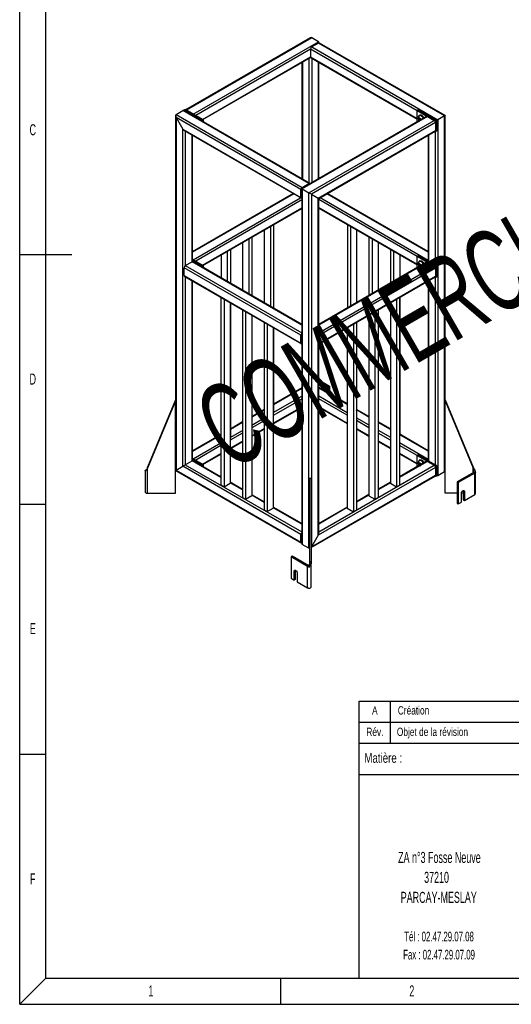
# Model space of a CAD drawing. Header units: millimetres. Extents: x 60 to 2460, y 60 to 3504.
# Tile 1 of 3: x 60 to 1190, y 60 to 2321. Entities that reach past the tile are written whole.
import ezdxf

# ---------------------------------------------------------------- set-up
doc = ezdxf.new("R2010")
doc.units = ezdxf.units.MM
doc.header["$LTSCALE"] = 12
doc.layers.add('FORMAT', color=7, linetype='Continuous')
doc.styles.add('SLDTEXTSTYLE0', font='TXT', dxfattribs={"width": 0.605})
doc.styles.add('SLDTEXTSTYLE1', font='TXT', dxfattribs={"width": 0.75})

# ---------------------------------------------------------------- blocks, each defined once
blk = doc.blocks.new('SW_NOTE_0_3')
at = {"layer": 'FORMAT', "color": 0, "insert": (9.5, 32.7), "char_height": 25.4, "attachment_point": 2, "style": 'SLDTEXTSTYLE0'}
blk.add_mtext('2', dxfattribs=at)
blk = doc.blocks.new('SW_NOTE_0_4')
at = {"layer": 'FORMAT', "color": 0, "insert": (10.3, 32.7), "char_height": 25.4, "attachment_point": 2, "style": 'SLDTEXTSTYLE0'}
blk.add_mtext('F', dxfattribs=at)
blk = doc.blocks.new('SW_NOTE_0_5')
at = {"layer": 'FORMAT', "color": 0, "insert": (9.5, 32.7), "char_height": 25.4, "attachment_point": 2, "style": 'SLDTEXTSTYLE0'}
blk.add_mtext('1', dxfattribs=at)
blk = doc.blocks.new('SW_NOTE_0_12')
at = {"layer": 'FORMAT', "color": 0, "insert": (12.3, 32.7), "char_height": 25.4, "attachment_point": 2, "style": 'SLDTEXTSTYLE0'}
blk.add_mtext('C', dxfattribs=at)
blk = doc.blocks.new('SW_NOTE_0_13')
at = {"layer": 'FORMAT', "color": 0, "insert": (12.3, 32.7), "char_height": 25.4, "attachment_point": 2, "style": 'SLDTEXTSTYLE0'}
blk.add_mtext('D', dxfattribs=at)
blk = doc.blocks.new('SW_NOTE_0_19')
at = {"layer": 'FORMAT', "color": 0, "insert": (11.5, 32.7), "char_height": 25.4, "attachment_point": 2, "style": 'SLDTEXTSTYLE0'}
blk.add_mtext('E', dxfattribs=at)
blk = doc.blocks.new('Bloc8_2_1')
at = {"layer": 'FORMAT'}
for p, q in [((0, 0), (0, 3444)), ((0, 1722), (60, 1722)), ((60, 1722), (120, 1722)), ((0, 1148.4), (60, 1148.4)), ((0, 574.8), (60, 574.8)), ((60, 60), (0, 0)), ((600, 0), (600, 60)), ((0, 0), (2400, 0))]:
    blk.add_line(p, q, dxfattribs=at)
at = {"layer": 'FORMAT', "color": 7}
for q in [(60, 3384), (2340, 60)]:
    blk.add_line((60, 60), q, dxfattribs=at)
for name, p in [('SW_NOTE_0_12', (17.8, 1988.6)), ('SW_NOTE_0_13', (17.8, 1416)), ('SW_NOTE_0_19', (18.7, 842.9)), ('SW_NOTE_0_4', (19.7, 268.1)), ('SW_NOTE_0_5', (292, 10.7)), ('SW_NOTE_0_3', (891.5, 10.7))]:
    blk.add_blockref(name, p, dxfattribs=at)
blk = doc.blocks.new('SW_NOTE_0_42')
at = {"layer": 'FORMAT', "color": 0, "attachment_point": 2, "style": 'SLDTEXTSTYLE0'}
for s, insert, char_height in [('ZA n°3 Fosse Neuve', (158.8, 32.7), 25.4), ('37210', (152.2, -13.1), 25.4), ('PARCAY-MESLAY', (157.3, -59), 25.4), ('Tél : 02.47.29.07.08', (158, -150.6), 22.225), ('Fax : 02.47.29.07.09', (158, -192.2), 22.225)]:
    blk.add_mtext(s, dxfattribs=dict(at, insert=insert, char_height=char_height))
blk = doc.blocks.new('SW_NOTE_0_44')
at = {"layer": 'FORMAT', "color": 0, "attachment_point": 2, "style": 'SLDTEXTSTYLE0'}
for s, insert, char_height in [('ZA n°3 Fosse Neuve', (158.8, 32.7), 25.4), ('37210', (152.2, -13.1), 25.4), ('PARCAY-MESLAY', (157.3, -59), 25.4), ('Tél : 02.47.29.07.08', (158, -150.6), 22.225), ('Fax : 02.47.29.07.09', (158, -192.2), 22.225)]:
    blk.add_mtext(s, dxfattribs=dict(at, insert=insert, char_height=char_height))

msp = doc.modelspace()

# ---------------------------------------------------------------- linework, layer by layer
at = {"color": 7, "linetype": 'Continuous', "lineweight": 25}
for p, q in [((728.155, 2279.678), (442.019, 2114.495)), ((730.983, 2279.958), (443.191, 2113.819)), ((458.747, 2104.838), (746.539, 2270.977)), ((746.539, 2270.977), (730.983, 2279.958)), ((746.539, 2267.712), (730.983, 2258.731)), ((1036.453, 2100.348), (746.539, 2267.712)), ((747.711, 2268.094), (747.711, 2268.388)), ((1037.625, 2101.024), (748.539, 2267.91)), ((728.155, 2253.832), (728.155, 2235.868)), ((730.983, 2258.731), (1020.897, 2091.367)), ((481.135, 2091.914), (728.154, 2234.515)), ((708.598, 2223.225), (708.598, 1955.913)), ((728.983, 2234.037), (973.238, 2093.032)), ((747.711, 1956.566), (747.711, 2223.225)), ((419.29, 2103.613), (434.847, 2112.594)), ((419.29, 2103.613), (709.204, 1936.25)), ((724.761, 1945.23), (434.847, 2112.594)), ((726.76, 1945.428), (437.675, 2112.314)), ((438.241, 2114.227), (440.362, 2115.451)), ((480.384, 2089.898), (438.241, 2114.227)), ((438.241, 2114.227), (438.241, 2111.987)), ((482.506, 2091.122), (440.362, 2115.451)), ((458.747, 2104.838), (443.191, 2113.819)), ((975.359, 2114.064), (973.238, 2112.839)), ((973.238, 2088.343), (973.238, 2112.839)), ((973.238, 2112.839), (1015.381, 2088.51)), ((975.359, 2114.064), (1017.503, 2089.735)), ((418.119, 2101.024), (418.119, 1447.115)), ((706.376, 1931.351), (419.29, 2097.082)), ((419.29, 2097.082), (434.847, 2070.137)), ((419.29, 2097.082), (419.29, 1287.073)), ((480.384, 2089.898), (482.506, 2091.122)), ((480.384, 2087.658), (480.384, 2089.898)), ((482.506, 2086.434), (482.506, 2091.122)), ((994.997, 2099.321), (708.033, 1933.66)), ((996.997, 2099.123), (709.204, 1932.984)), ((724.761, 1924.004), (1012.553, 2090.143)), ((1015.381, 2085.244), (730.417, 1920.738)), ((974.609, 2087.551), (973.238, 2088.343)), ((978.364, 2095.206), (977.225, 2093.359)), ((979.437, 2094.636), (977.225, 2093.359)), ((977.225, 2093.359), (978.533, 2090.213)), ((979.345, 2102.262), (978.284, 2101.65)), ((980.812, 2093.906), (978.364, 2095.206)), ((981.061, 2091.672), (978.533, 2090.213)), ((978.533, 2090.213), (978.89, 2090.023)), ((978.784, 2100.784), (978.728, 2100.751)), ((979.94, 2094.369), (980.407, 2093.245)), ((980.407, 2093.245), (981.061, 2091.672)), ((981.742, 2091.669), (980.812, 2093.906)), ((981.061, 2091.672), (981.418, 2091.483)), ((996.997, 2099.123), (1012.553, 2090.143)), ((1017.503, 2089.735), (1015.381, 2088.51)), ((1015.381, 2088.51), (1015.381, 2064.014)), ((1015.381, 2085.244), (1015.381, 2067.28)), ((1017.503, 2089.735), (1017.503, 2065.238)), ((1036.453, 2100.348), (1020.897, 2091.367)), ((1020.897, 2091.367), (1020.897, 1274.827)), ((1036.453, 1283.807), (1036.453, 2100.348)), ((1037.625, 1447.115), (1037.625, 2101.024)), ((434.847, 2070.137), (706.376, 1913.387)), ((434.847, 1296.057), (434.847, 2070.137)), ((437.676, 2067.151), (707.204, 1911.556)), ((745.974, 1911.754), (1015.381, 2067.28)), ((747.145, 1911.077), (1014.553, 2065.449)), ((1015.381, 2064.014), (1013.724, 2064.97)), ((1017.503, 2065.238), (1015.381, 2064.014)), ((457.232, 1765.949), (457.232, 2055.862)), ((998.512, 2056.188), (998.512, 1765.916)), ((709.204, 1936.25), (724.761, 1945.23)), ((706.376, 1913.387), (706.376, 1931.351)), ((707.79, 1914.203), (707.79, 1932.167)), ((707.79, 1924.888), (708.033, 1924.943)), ((707.79, 1923.255), (708.033, 1923.31)), ((708.033, 1933.66), (708.033, 1119.033)), ((709.204, 1934.617), (724.761, 1943.597)), ((709.204, 1932.984), (724.761, 1924.004)), ((709.204, 1932.984), (709.204, 1116.443)), ((724.761, 1107.463), (724.761, 1924.004)), ((998.512, 1788.822), (766.941, 1922.505)), ((688.803, 1922.178), (457.232, 1788.495)), ((708.033, 1918.975), (707.79, 1919.03)), ((730.417, 1920.738), (745.974, 1911.754)), ((730.417, 1920.738), (730.417, 1110.729)), ((745.974, 1137.673), (745.974, 1911.754)), ((747.145, 1141.616), (747.145, 1911.077)), ((481.135, 1757.132), (708.033, 1888.117)), ((747.145, 1888.77), (973.238, 1758.25)), ((747.711, 1621.784), (747.711, 1888.444)), ((621.806, 1838.339), (621.806, 1671.236)), ((635.948, 1846.504), (635.948, 1663.072)), ((643.019, 1850.586), (643.019, 1658.989)), ((813.007, 1850.749), (813.007, 1659.479)), ((820.079, 1846.667), (820.079, 1663.561)), ((834.221, 1838.503), (834.221, 1671.725)), ((572.308, 1809.765), (572.308, 1699.81)), ((586.45, 1817.929), (586.45, 1691.646)), ((593.522, 1822.011), (593.522, 1687.564)), ((862.505, 1822.175), (862.505, 1688.054)), ((869.576, 1818.093), (869.576, 1692.136)), ((883.718, 1809.928), (883.718, 1700.3)), ((536.953, 1789.355), (536.953, 1720.22)), ((544.024, 1793.437), (544.024, 1716.138)), ((912.002, 1793.6), (912.002, 1716.628)), ((919.074, 1789.518), (919.074, 1720.71)), ((440.504, 1756.586), (456.06, 1765.566)), ((482.506, 1756.341), (457.232, 1770.931)), ((458.747, 1770.056), (457.232, 1770.931)), ((480.384, 1755.116), (457.232, 1768.482)), ((708.033, 1621.458), (458.06, 1765.764)), ((522.811, 1781.191), (522.811, 1728.384)), ((994.997, 1764.54), (747.145, 1621.458)), ((933.216, 1781.354), (933.216, 1728.874)), ((975.359, 1779.282), (973.238, 1778.057)), ((973.238, 1778.057), (1015.381, 1753.728)), ((973.238, 1753.561), (973.238, 1778.057)), ((975.359, 1779.282), (1017.503, 1754.953)), ((979.345, 1767.48), (978.284, 1766.868)), ((978.784, 1766.002), (978.728, 1765.969)), ((996.997, 1764.342), (1012.553, 1755.361)), ((706.376, 1596.569), (437.675, 1751.687)), ((437.675, 1733.723), (437.675, 1751.687)), ((480.384, 1755.116), (482.506, 1756.341)), ((480.384, 1752.876), (480.384, 1755.116)), ((482.506, 1751.652), (482.506, 1756.341)), ((1015.381, 1750.462), (748.802, 1596.569)), ((974.609, 1752.77), (973.238, 1753.561)), ((978.713, 1760.434), (977.241, 1759.022)), ((979.147, 1760.123), (977.241, 1759.022)), ((977.241, 1759.022), (978.201, 1755.866)), ((980.729, 1757.325), (978.201, 1755.866)), ((978.201, 1755.866), (980.633, 1754.121)), ((981.144, 1758.689), (978.713, 1760.434)), ((980.082, 1759.451), (980.249, 1758.904)), ((980.249, 1758.904), (980.729, 1757.325)), ((980.633, 1754.121), (982.104, 1755.533)), ((980.729, 1757.325), (981.518, 1756.759)), ((982.104, 1755.533), (981.144, 1758.689)), ((1017.503, 1754.953), (1015.381, 1753.728)), ((1015.381, 1753.728), (1015.381, 1729.232)), ((1015.381, 1750.462), (1015.381, 1732.498)), ((1017.503, 1754.953), (1017.503, 1730.457)), ((437.675, 1733.723), (706.376, 1578.605)), ((438.504, 1731.891), (707.204, 1576.774)), ((457.232, 1308.979), (457.232, 1721.08)), ((747.974, 1576.774), (1014.553, 1730.667)), ((748.802, 1578.605), (1015.381, 1732.498)), ((998.512, 1721.407), (998.512, 1308.979)), ((1015.381, 1729.232), (1013.724, 1730.189)), ((1017.503, 1730.457), (1015.381, 1729.232)), ((522.528, 1683.385), (522.528, 1252.788)), ((529.599, 1679.303), (529.599, 1248.705)), ((925.862, 1679.466), (925.862, 1248.542)), ((932.933, 1683.549), (932.933, 1252.624)), ((933.216, 1683.712), (933.216, 1367.085)), ((543.741, 1671.139), (543.741, 1256.87)), ((544.024, 1670.976), (544.024, 1363.166)), ((572.025, 1654.811), (572.025, 1224.213)), ((876.364, 1650.892), (876.364, 1219.968)), ((883.435, 1654.974), (883.435, 1224.05)), ((883.718, 1655.138), (883.718, 1395.659)), ((911.72, 1671.302), (911.72, 1256.706)), ((579.097, 1650.729), (579.097, 1220.131)), ((593.239, 1642.565), (593.239, 1228.295)), ((593.522, 1642.402), (593.522, 1391.74)), ((862.222, 1642.728), (862.222, 1228.132)), ((621.523, 1626.237), (621.523, 1195.639)), ((628.594, 1622.155), (628.594, 1191.557)), ((642.736, 1613.991), (642.736, 1199.721)), ((643.019, 1613.827), (643.019, 1420.314)), ((812.725, 1614.154), (812.725, 1199.558)), ((826.867, 1622.318), (826.867, 1191.394)), ((833.938, 1626.4), (833.938, 1195.476)), ((834.221, 1626.563), (834.221, 1424.233)), ((706.376, 1578.605), (706.376, 1596.569)), ((707.79, 1579.422), (707.79, 1597.386)), ((707.79, 1590.107), (708.033, 1590.161)), ((707.79, 1588.474), (708.033, 1588.528)), ((708.033, 1584.193), (707.79, 1584.248)), ((747.145, 1590.161), (747.388, 1590.107)), ((747.145, 1588.528), (747.388, 1588.474)), ((747.388, 1584.248), (747.145, 1584.193)), ((747.388, 1597.386), (747.388, 1579.422)), ((748.802, 1596.569), (748.802, 1578.605)), ((747.711, 1476.05), (747.711, 1576.658)), ((747.711, 1494.2), (772.213, 1480.055)), ((708.033, 1476.017), (643.019, 1438.485)), ((747.711, 1490.934), (769.385, 1478.422)), ((812.725, 1438.812), (748.539, 1475.865)), ((769.385, 1478.422), (772.213, 1480.055)), ((769.385, 1478.422), (769.385, 1463.831)), ((772.213, 1480.055), (772.213, 1462.198)), ((418.119, 1448.27), (353.653, 1293.449)), ((1037.625, 1448.27), (1102.091, 1293.449)), ((418.119, 1445.96), (353.653, 1291.14)), ((418.119, 1447.115), (418.119, 1445.96)), ((418.119, 1233.66), (418.119, 1445.96)), ((621.523, 1426.076), (593.522, 1409.911)), ((642.736, 1393.159), (708.033, 1430.854)), ((747.145, 1431.507), (812.725, 1393.649)), ((862.222, 1410.237), (834.221, 1426.402)), ((1037.625, 1445.96), (1037.625, 1447.115)), ((1037.625, 1233.66), (1037.625, 1445.96)), ((1037.625, 1445.96), (1102.091, 1291.14)), ((642.736, 1420.151), (643.019, 1420.314)), ((833.938, 1424.07), (834.221, 1424.233)), ((572.025, 1397.501), (544.024, 1381.336)), ((593.239, 1391.577), (593.522, 1391.74)), ((593.239, 1364.585), (621.523, 1380.913)), ((833.938, 1381.403), (862.222, 1365.075)), ((883.435, 1395.496), (883.718, 1395.659)), ((911.72, 1381.663), (883.718, 1397.828)), ((522.528, 1368.927), (457.232, 1331.232)), ((543.741, 1363.003), (544.024, 1363.166)), ((932.933, 1366.921), (933.216, 1367.085)), ((998.512, 1331.559), (933.216, 1369.254)), ((543.741, 1336.011), (572.025, 1352.339)), ((883.435, 1352.829), (911.72, 1336.501)), ((482.506, 1299.078), (457.232, 1313.668)), ((458.747, 1312.794), (457.232, 1313.668)), ((481.135, 1299.869), (522.528, 1323.765)), ((932.933, 1324.255), (973.238, 1300.987)), ((975.359, 1322.019), (973.238, 1320.794)), ((973.238, 1320.794), (1015.381, 1296.465)), ((973.238, 1296.298), (973.238, 1320.794)), ((975.359, 1322.019), (1017.503, 1297.69)), ((353.653, 1293.449), (353.506, 1292.155)), ((353.653, 1291.14), (353.653, 1293.449)), ((353.653, 1233.66), (353.653, 1291.14)), ((419.29, 1287.073), (434.847, 1296.057)), ((706.376, 1139.306), (434.847, 1296.057)), ((440.504, 1299.323), (456.06, 1308.303)), ((480.384, 1297.853), (457.232, 1311.219)), ((522.528, 1271.285), (457.232, 1308.979)), ((480.384, 1297.853), (482.506, 1299.078)), ((480.384, 1295.614), (480.384, 1297.853)), ((482.506, 1294.389), (482.506, 1299.078)), ((1015.381, 1293.199), (745.974, 1137.673)), ((994.997, 1307.277), (932.933, 1271.448)), ((974.609, 1295.507), (973.238, 1296.298)), ((978.713, 1303.171), (977.241, 1301.76)), ((979.147, 1302.86), (977.241, 1301.76)), ((977.241, 1301.76), (978.201, 1298.603)), ((980.729, 1300.062), (978.201, 1298.603)), ((978.201, 1298.603), (980.633, 1296.858)), ((979.345, 1310.218), (978.284, 1309.605)), ((981.144, 1301.426), (978.713, 1303.171)), ((978.784, 1308.739), (978.728, 1308.707)), ((980.082, 1302.188), (980.249, 1301.641)), ((980.249, 1301.641), (980.729, 1300.062)), ((980.633, 1296.858), (982.104, 1298.27)), ((980.729, 1300.062), (981.518, 1299.496)), ((982.104, 1298.27), (981.144, 1301.426)), ((996.997, 1307.079), (1012.553, 1298.098)), ((1017.503, 1297.69), (1015.381, 1296.465)), ((1015.381, 1296.465), (1015.381, 1271.969)), ((1015.381, 1293.199), (1015.381, 1275.235)), ((1017.503, 1297.69), (1017.503, 1273.194)), ((1102.091, 1293.449), (1102.091, 1291.14)), ((1102.091, 1291.14), (1103.014, 1282.296)), ((348.653, 1285.539), (348.653, 1236.546)), ((350.118, 1287.58), (351.722, 1288.506)), ((418.119, 1286.397), (707.204, 1119.511)), ((419.29, 1287.073), (706.376, 1121.342)), ((725.872, 1268.298), (725.872, 1076.263)), ((725.872, 1268.298), (729.872, 1268.298)), ((729.872, 1109.061), (1014.553, 1273.404)), ((729.872, 1268.298), (729.872, 1076.263)), ((730.417, 1110.729), (1015.381, 1275.235)), ((1015.381, 1271.969), (1013.724, 1272.926)), ((1017.503, 1273.194), (1015.381, 1271.969)), ((1017.503, 1275.433), (1018.069, 1275.107)), ((1020.897, 1274.827), (1036.453, 1283.807)), ((1102.798, 1281.667), (1064.992, 1259.842)), ((1105.626, 1280.034), (1067.82, 1258.209)), ((1105.626, 1280.034), (1102.798, 1281.667)), ((1103.014, 1282.296), (1106.71, 1283.18)), ((1105.626, 1231.041), (1105.626, 1280.034)), ((1107.091, 1233.082), (1107.091, 1282.075)), ((522.528, 1252.788), (529.599, 1248.705)), ((529.599, 1248.705), (543.741, 1256.87)), ((572.025, 1242.71), (543.741, 1259.038)), ((911.72, 1259.202), (883.435, 1242.874)), ((911.72, 1256.706), (925.862, 1248.542)), ((925.862, 1248.542), (932.933, 1252.624)), ((1064.992, 1259.842), (1067.82, 1258.209)), ((1064.992, 1259.842), (1064.992, 1210.849)), ((1067.82, 1258.209), (1067.82, 1209.217)), ((353.653, 1233.66), (418.119, 1233.66)), ((572.025, 1224.213), (579.097, 1220.131)), ((579.097, 1220.131), (593.239, 1228.295)), ((621.523, 1214.136), (593.239, 1230.464)), ((862.222, 1230.627), (833.938, 1214.299)), ((862.222, 1228.132), (876.364, 1219.968)), ((876.364, 1219.968), (883.435, 1224.05)), ((1064.992, 1233.66), (1037.625, 1233.66)), ((1074.891, 1213.299), (1074.891, 1233.712)), ((1079.134, 1233.66), (1074.891, 1233.66)), ((1079.074, 1240.14), (1079.134, 1239.427)), ((1079.134, 1239.427), (1081.962, 1237.794)), ((1079.134, 1239.427), (1079.134, 1219.013)), ((1081.962, 1237.794), (1081.962, 1217.381)), ((1081.962, 1217.381), (1105.626, 1231.041)), ((628.594, 1191.557), (642.736, 1199.721)), ((708.033, 1164.195), (642.736, 1201.89)), ((812.725, 1202.053), (747.145, 1164.195)), ((812.725, 1199.558), (826.867, 1191.394)), ((1064.992, 1210.849), (1067.82, 1209.217)), ((1067.82, 1209.217), (1074.891, 1213.299)), ((1079.134, 1219.013), (1081.962, 1217.381)), ((621.523, 1195.639), (628.594, 1191.557)), ((826.867, 1191.394), (833.938, 1195.476)), ((706.376, 1121.342), (706.376, 1139.306)), ((707.79, 1122.159), (707.79, 1140.123)), ((707.79, 1132.844), (708.033, 1132.899)), ((707.79, 1131.211), (708.033, 1131.265)), ((745.974, 1137.673), (730.417, 1110.729)), ((708.033, 1126.93), (707.79, 1126.985)), ((724.761, 1107.463), (709.204, 1116.443)), ((686.359, 1089.192), (683.53, 1087.559)), ((721.336, 1065.734), (683.53, 1087.559)), ((683.53, 1087.559), (683.53, 1038.566)), ((724.165, 1067.367), (686.359, 1089.192)), ((721.336, 1065.734), (724.165, 1067.367)), ((721.336, 1016.741), (721.336, 1065.734)), ((725.872, 1076.263), (725.255, 1067.242)), ((725.255, 1067.242), (726.785, 1065.108)), ((729.872, 1076.263), (725.872, 1076.263)), ((729.872, 1018.782), (729.872, 1076.263)), ((693.43, 1056.531), (690.601, 1054.898)), ((690.601, 1034.484), (690.601, 1054.898)), ((693.43, 1056.531), (693.49, 1057.244)), ((693.43, 1036.117), (693.43, 1056.531)), ((697.672, 1050.816), (697.672, 1030.402)), ((683.53, 1038.566), (690.601, 1034.484)), ((693.43, 1036.117), (690.601, 1034.484)), ((697.672, 1030.402), (721.336, 1016.741))]:
    msp.add_line(p, q, dxfattribs=at)
at = {"color": 8, "linetype": 'Continuous', "lineweight": 25}
for p, q in [((728.155, 2253.832), (464.404, 2101.572)), ((973.238, 2112.349), (728.155, 2253.832)), ((479.963, 2092.59), (728.155, 2235.868)), ((709.77, 2223.902), (709.77, 1955.237)), ((725.326, 1946.256), (725.326, 2232.882)), ((728.155, 2235.868), (973.238, 2094.385)), ((730.983, 2232.882), (730.983, 1946.909)), ((746.539, 1955.89), (746.539, 2223.902)), ((440.504, 2065.519), (440.504, 1756.586)), ((1015.24, 1756.259), (1015.24, 2064.095)), ((456.06, 1765.566), (456.06, 2056.538)), ((999.684, 2056.865), (999.684, 1765.24)), ((708.033, 1932.024), (707.79, 1932.164)), ((709.201, 1934.615), (709.444, 1934.475)), ((725.003, 1943.457), (724.76, 1943.597)), ((689.975, 1921.502), (457.232, 1787.143)), ((458.747, 1770.056), (705.531, 1912.522)), ((708.033, 1907.434), (464.404, 1766.79)), ((707.79, 1914.203), (708.033, 1914.063)), ((973.238, 1777.567), (747.145, 1908.087)), ((750.213, 1912.848), (998.512, 1769.508)), ((998.512, 1787.469), (765.769, 1921.829)), ((479.963, 1757.809), (708.033, 1889.47)), ((747.145, 1890.123), (973.238, 1759.603)), ((708.033, 1620.105), (456.06, 1765.566)), ((996.997, 1764.342), (747.145, 1620.105)), ((440.504, 1756.586), (708.033, 1602.144)), ((747.145, 1602.144), (1012.553, 1755.361)), ((440.504, 1730.737), (440.504, 1299.323)), ((456.06, 1308.303), (456.06, 1721.756)), ((999.684, 1722.083), (999.684, 1307.977)), ((1015.24, 1298.996), (1015.24, 1729.314)), ((708.033, 1597.242), (707.79, 1597.382)), ((747.388, 1597.382), (747.145, 1597.242)), ((707.79, 1579.421), (708.033, 1579.281)), ((747.145, 1579.281), (747.388, 1579.421)), ((708.033, 1474.664), (643.019, 1437.132)), ((812.725, 1437.459), (747.145, 1475.317)), ((642.736, 1419.008), (708.033, 1456.703)), ((708.033, 1450.171), (642.736, 1412.476)), ((747.145, 1457.356), (812.725, 1419.498)), ((812.725, 1412.966), (747.145, 1450.824)), ((621.523, 1424.723), (593.522, 1408.558)), ((642.736, 1394.513), (708.033, 1432.207)), ((747.145, 1432.86), (812.725, 1395.002)), ((862.222, 1408.885), (834.221, 1425.05)), ((593.239, 1390.434), (621.523, 1406.762)), ((833.938, 1407.252), (862.222, 1390.924)), ((572.025, 1396.149), (544.024, 1379.984)), ((621.523, 1400.23), (593.239, 1383.902)), ((593.239, 1365.938), (621.523, 1382.266)), ((862.222, 1384.392), (833.938, 1400.72)), ((833.938, 1382.756), (862.222, 1366.428)), ((911.72, 1380.31), (883.718, 1396.475)), ((522.528, 1367.575), (457.232, 1329.88)), ((543.741, 1361.86), (572.025, 1378.188)), ((572.025, 1371.656), (543.741, 1355.328)), ((883.435, 1378.678), (911.72, 1362.349)), ((911.72, 1355.818), (883.435, 1372.146)), ((998.512, 1330.206), (933.216, 1367.901)), ((458.747, 1312.794), (522.528, 1349.614)), ((522.528, 1343.082), (464.404, 1309.528)), ((543.741, 1337.364), (572.025, 1353.692)), ((883.435, 1354.182), (911.72, 1337.854)), ((932.933, 1350.103), (998.512, 1312.245)), ((973.238, 1320.304), (932.933, 1343.572)), ((479.963, 1300.546), (522.528, 1325.118)), ((932.933, 1325.608), (973.238, 1302.34)), ((440.504, 1299.323), (708.033, 1144.882)), ((522.528, 1269.932), (456.06, 1308.303)), ((747.145, 1144.882), (1012.553, 1298.098)), ((996.997, 1307.079), (932.933, 1270.095)), ((1102.091, 1281.259), (1102.091, 1291.14)), ((350.118, 1287.58), (350.755, 1287.211)), ((572.025, 1241.358), (543.741, 1257.686)), ((911.72, 1257.849), (883.435, 1241.521)), ((621.523, 1212.784), (593.239, 1229.112)), ((862.222, 1229.275), (833.938, 1212.947)), ((708.033, 1162.843), (642.736, 1200.537)), ((812.725, 1200.701), (747.145, 1162.843)), ((708.033, 1139.979), (707.79, 1140.119)), ((707.79, 1122.159), (708.033, 1122.018))]:
    msp.add_line(p, q, dxfattribs=at)
at = {"color": 7, "linetype": 'Continuous', "lineweight": 25, "flags": 128}
for points in [[(976.48, 2098.506), (976.609, 2099.2), (977.046, 2100.347), (977.718, 2101.228), (978.597, 2101.807), (979.647, 2102.06), (980.826, 2101.978), (982.085, 2101.563), (983.372, 2100.833), (984.636, 2099.817), (985.824, 2098.557), (986.887, 2097.104), (987.782, 2095.519), (987.918, 2095.235)], [(985.415, 2098.12), (984.277, 2099.294), (983.069, 2100.215), (981.848, 2100.838), (980.67, 2101.135), (979.592, 2101.091), (978.784, 2100.784)], [(979.345, 2102.262), (979.657, 2102.419), (980.708, 2102.673), (981.887, 2102.59), (983.146, 2102.176), (984.433, 2101.445), (985.697, 2100.429), (986.884, 2099.169), (987.948, 2097.717), (988.843, 2096.131), (988.978, 2095.847)], [(1036.453, 2100.348), (1036.901, 2100.607), (1037.25, 2100.808), (1037.489, 2100.945), (1037.61, 2101.015), (1037.625, 2101.024)], [(747.145, 1911.077), (747.068, 1911.122), (746.841, 1911.253), (746.471, 1911.467), (745.974, 1911.754)], [(976.489, 1763.791), (976.64, 1764.535), (977.099, 1765.659), (977.791, 1766.513), (978.688, 1767.063), (979.752, 1767.285), (980.94, 1767.172), (982.204, 1766.727), (983.492, 1765.968), (984.751, 1764.927), (985.929, 1763.647), (986.978, 1762.18), (987.856, 1760.585), (987.918, 1760.453)], [(987.411, 1760.16), (987.33, 1760.337), (986.5, 1761.854), (985.496, 1763.24), (984.365, 1764.432), (983.161, 1765.374), (981.939, 1766.021), (980.756, 1766.343), (979.668, 1766.325), (978.784, 1766.002)], [(979.345, 1767.48), (979.748, 1767.675), (980.813, 1767.898), (982.001, 1767.784), (983.265, 1767.339), (984.553, 1766.58), (985.811, 1765.54), (986.989, 1764.259), (988.039, 1762.792), (988.916, 1761.197), (988.978, 1761.065)], [(980.126, 1759.419), (980.157, 1759.259), (980.249, 1758.904)], [(457.232, 1308.979), (457.155, 1308.935), (456.927, 1308.804), (456.557, 1308.59), (456.06, 1308.303)], [(976.499, 1306.597), (976.571, 1306.99), (976.976, 1308.168), (977.619, 1309.086), (978.473, 1309.705), (979.503, 1310.002), (980.668, 1309.963), (981.92, 1309.591), (983.207, 1308.899), (984.476, 1307.918)], [(987.411, 1302.897), (987.33, 1303.074), (986.5, 1304.591), (985.496, 1305.978), (984.365, 1307.17), (983.161, 1308.111), (981.939, 1308.758), (980.756, 1309.08), (979.668, 1309.062), (978.784, 1308.739)], [(979.345, 1310.218), (979.533, 1310.318), (980.564, 1310.614), (981.729, 1310.575), (982.98, 1310.203), (984.267, 1309.512), (985.537, 1308.53)], [(980.126, 1302.157), (980.157, 1301.996), (980.249, 1301.641)], [(349.034, 1284.434), (348.803, 1284.837), (348.677, 1285.256), (348.659, 1285.68), (348.749, 1286.102), (348.945, 1286.511), (349.244, 1286.899), (349.637, 1287.258), (350.118, 1287.58)], [(1103.014, 1282.296), (1103.061, 1282.215), (1103.086, 1282.132), (1103.089, 1282.047), (1103.071, 1281.962), (1103.032, 1281.88), (1102.972, 1281.803), (1102.894, 1281.731), (1102.798, 1281.667)], [(1106.71, 1283.18), (1106.941, 1282.776), (1107.066, 1282.358), (1107.084, 1281.933), (1106.994, 1281.512), (1106.798, 1281.103), (1106.5, 1280.714), (1106.107, 1280.355), (1105.626, 1280.034)], [(348.653, 1236.546), (348.677, 1236.263), (349.034, 1235.442), (349.788, 1234.715), (350.875, 1234.146), (352.202, 1233.784), (353.653, 1233.66)], [(1074.891, 1233.712), (1075.034, 1234.945), (1075.452, 1236.243), (1076.111, 1237.502), (1076.958, 1238.619), (1077.924, 1239.504), (1078.93, 1240.085), (1079.895, 1240.315), (1080.742, 1240.175), (1081.401, 1239.677), (1081.819, 1238.862), (1081.962, 1237.794)], [(690.601, 1054.898), (690.745, 1055.965), (691.163, 1056.781), (691.822, 1057.279), (692.668, 1057.418), (693.634, 1057.188), (694.64, 1056.608), (695.606, 1055.723), (696.452, 1054.606), (697.111, 1053.347), (697.529, 1052.049), (697.672, 1050.816)], [(721.336, 1016.741), (722.515, 1016.237), (723.896, 1015.952), (725.362, 1015.91), (726.785, 1016.116), (728.044, 1016.551), (729.029, 1017.179), (729.657, 1017.945), (729.872, 1018.782)]]:
    msp.add_lwpolyline(points, dxfattribs=at)
at = {"color": 8, "linetype": 'Continuous', "lineweight": 25, "flags": 128}
for points in [[(980.883, 2094.021), (980.112, 2094.768), (979.298, 2095.249), (978.52, 2095.419), (977.856, 2095.259), (977.369, 2094.787), (977.108, 2094.047), (977.098, 2093.113), (977.339, 2092.075), (977.81, 2091.037), (978.462, 2090.098), (978.651, 2089.885)], [(985.358, 2098.087), (984.22, 2099.262), (983.012, 2100.182), (981.791, 2100.806), (980.614, 2101.102), (979.535, 2101.058), (978.73, 2100.753)], [(987.354, 1760.128), (987.273, 1760.304), (986.443, 1761.821), (985.439, 1763.208), (984.309, 1764.4), (983.104, 1765.341), (981.882, 1765.988), (980.7, 1766.31), (979.612, 1766.292), (978.72, 1765.965)], [(982.066, 1757.075), (981.947, 1757.425), (981.445, 1758.455), (980.769, 1759.369), (979.986, 1760.079), (979.173, 1760.515), (978.408, 1760.634), (977.767, 1760.424), (977.313, 1759.906), (977.089, 1759.131)], [(982.066, 1299.812), (981.947, 1300.162), (981.445, 1301.192), (980.769, 1302.107), (979.986, 1302.817), (979.173, 1303.252), (978.408, 1303.371), (977.767, 1303.161), (977.313, 1302.643), (977.089, 1301.868)], [(987.354, 1302.865), (987.273, 1303.041), (986.443, 1304.558), (985.439, 1305.945), (984.309, 1307.137), (983.104, 1308.078), (981.882, 1308.725), (980.7, 1309.047), (979.612, 1309.029), (978.72, 1308.702)]]:
    msp.add_lwpolyline(points, dxfattribs=at)
at = {"color": 7, "linetype": 'Continuous', "lineweight": 25}
for centre, radius, start, end in [((747.711, 2266.076), 2.012, 65.692881, 125.617577), ((734.296, 2253.553), 6.147, 122.605478, 177.394522), ((730.115, 2235.652), 1.972, 173.701152, 234.986667), ((984.414, 2094.939), 4.35, 188.767813, 202.912944), ((985.083, 2095.18), 4.905, 191.658104, 226.213261), ((984.989, 2095.128), 4.954, 202.332579, 226.07106), ((974.941, 2089.324), 13.677, 24.254009, 40.024744), ((995.825, 2097.488), 2.012, 54.382423, 114.307119), ((1009.241, 2084.964), 6.147, 2.605478, 57.394522), ((1013.479, 2067.038), 1.918, 304.056351, 7.25583), ((725.863, 1943.903), 1.725, 31.455849, 129.708513), ((712.517, 1931.071), 6.147, 122.605478, 177.394522), ((710.552, 1932.087), 2.764, 155.75273, 178.336944), ((710.655, 1932.265), 2.763, 121.660754, 144.241133), ((725.381, 1942.683), 1.104, 81.053093, 124.161456), ((708.077, 1913.096), 1.726, 170.286256, 268.5353), ((708.892, 1914.123), 1.105, 175.835172, 218.950347), ((457.232, 1763.931), 2.012, 65.692881, 125.617577), ((995.825, 1762.706), 2.012, 54.382423, 114.307119), ((1003.531, 1763.347), 6.751, 138.024475, 152.417655), ((443.816, 1751.407), 6.147, 122.605478, 177.394522), ((985.001, 1760.356), 4.969, 196.998181, 226.058348), ((985.136, 1760.431), 4.965, 193.253365, 226.307592), ((1009.241, 1750.183), 6.147, 2.605478, 57.394522), ((439.635, 1733.506), 1.972, 173.701152, 234.986667), ((1013.479, 1732.256), 1.918, 304.056351, 7.25583), ((712.554, 1596.278), 6.185, 136.969931, 177.302782), ((710.552, 1597.305), 2.764, 155.75273, 178.336944), ((742.624, 1596.278), 6.185, 2.697218, 43.030069), ((744.625, 1597.305), 2.764, 1.663056, 24.24727), ((708.077, 1578.314), 1.726, 170.286256, 268.5353), ((708.892, 1579.341), 1.105, 175.835172, 218.950347), ((746.286, 1579.341), 1.105, 321.049653, 4.164828), ((747.101, 1578.314), 1.726, 271.4647, 9.713744), ((747.758, 1474.346), 1.708, 62.763442, 111.00151), ((985.001, 1303.093), 4.969, 196.998181, 226.058348), ((985.136, 1303.168), 4.965, 193.253365, 226.307592), ((974.424, 1296.985), 14.852, 24.695508, 47.404586), ((975.485, 1297.597), 14.852, 24.695508, 47.404586), ((995.825, 1305.443), 2.012, 54.382423, 114.307119), ((1009.241, 1292.92), 6.147, 2.605478, 57.394522), ((1013.479, 1274.993), 1.918, 304.056351, 7.25583), ((1104.642, 1233.293), 2.458, 293.604761, 355.075098), ((712.554, 1139.015), 6.185, 136.969931, 177.302782), ((710.552, 1140.042), 2.764, 155.75273, 178.336944), ((708.077, 1121.051), 1.726, 170.286256, 268.5353), ((708.892, 1122.079), 1.105, 175.835172, 218.950347), ((724.893, 1072.671), 7.796, 242.853036, 284.045835), ((724.876, 1068.754), 1.559, 242.853036, 284.045835)]:
    msp.add_arc(centre, radius, start, end, dxfattribs=at)
at = {"color": 8, "linetype": 'Continuous', "lineweight": 25}
for centre, radius, start, end in [((976.164, 2090.035), 6.177, 17.149047, 40.185839), ((974.885, 2089.291), 13.677, 24.254009, 40.024744), ((982.662, 1758.975), 5.575, 178.399153, 223.990839), ((982.662, 1301.713), 5.575, 178.399153, 223.990839)]:
    msp.add_arc(centre, radius, start, end, dxfattribs=at)
at = {"color": 7, "linetype": 'Continuous', "lineweight": 25}
for centre, major_axis, ratio, start_param, end_param in [((728.155, 2275.059), (2.829, 4.899), 0.57733463, 0.00004063, 0.78535753), ((728.155, 2275.059), (2.829, 4.899), 0.57733463, 0.00004063, 0.78535753), ((743.711, 2266.078), (2.829, 4.899), 0.57733463, 5.43519185, 6.28322594), ((743.711, 2266.078), (2.829, 4.899), 0.57733463, 5.43519185, 6.28322594), ((728.155, 2239.134), (2.829, 4.899), 0.57733463, 3.92695018, 3.989708), ((728.155, 2239.134), (2.829, 4.899), 0.57733463, 3.92695018, 3.989708), ((422.119, 2098.715), (-2.829, 4.899), 0.57733463, 6.28314468, 7.853941), ((422.119, 2098.715), (-2.829, 4.899), 0.57733463, 6.28314468, 7.853941), ((437.675, 2107.695), (-2.829, 4.899), 0.57733463, 5.49782778, 6.28314468), ((437.675, 2107.695), (-2.829, 4.899), 0.57733463, 5.49782778, 6.28314468), ((1018.068, 2089.734), (4, 2.31), 0.00007037, 0.78535753, 1.71265275), ((1018.068, 2089.734), (4, 2.31), 0.00007037, 0.78535753, 1.71265275), ((1033.625, 2098.715), (4, 2.31), 0.00007037, 0.00004063, 0.78535753), ((437.675, 2071.77), (-2.829, 4.899), 0.57733463, 1.57075569, 2.35623512), ((437.675, 2071.77), (-2.829, 4.899), 0.57733463, 1.57075569, 2.35623512), ((712.033, 1931.351), (4, -2.31), 0.00007037, 2.35623512, 3.14155202), ((712.033, 1931.351), (4, -2.31), 0.00007037, 2.35623512, 3.14163328), ((727.589, 1922.37), (4, -2.31), 0.00007037, 0.7854388, 2.35623512), ((727.589, 1922.37), (4, -2.31), 0.00007037, 0.7854388, 2.35623512), ((743.145, 1913.387), (4, -2.31), 0.00007037, 0.00004063, 0.7854388), ((437.675, 1297.689), (4, 2.31), 0.00007037, 0.78535753, 2.35615386), ((437.675, 1297.689), (4, 2.31), 0.00007037, 0.78535753, 2.35615386), ((453.232, 1306.67), (4, 2.31), 0.00007037, 0.00004063, 0.78535753), ((1002.512, 1306.67), (-2.829, 4.899), 0.57733463, 0.78535753, 0.85608756), ((1002.512, 1306.67), (-2.829, 4.899), 0.57733463, 0.78535753, 0.85608756), ((422.119, 1288.706), (4, 2.31), 0.00007037, 2.35615386, 3.14155202), ((422.119, 1288.706), (4, 2.31), 0.00007037, 2.35615386, 3.14163329), ((1018.068, 1279.726), (-2.829, 4.899), 0.57733463, 2.2142568, 3.14155202), ((1018.068, 1279.726), (-2.829, 4.899), 0.57733463, 2.2142568, 3.14155202), ((1033.625, 1288.706), (-2.829, 4.899), 0.57733463, 3.14155202, 3.92695018), ((1033.625, 1288.706), (-2.829, 4.899), 0.57733463, 3.14155202, 3.92695018), ((743.145, 1139.306), (2.829, 4.899), 0.57733463, 4.71242961, 5.49782778), ((743.145, 1139.306), (2.829, 4.899), 0.57733463, 4.71242961, 5.49782778), ((712.033, 1121.342), (2.829, 4.899), 0.57733463, 2.35623512, 3.14163329), ((712.033, 1121.342), (2.829, 4.899), 0.57733463, 2.35623512, 3.14163329), ((727.589, 1112.362), (2.829, 4.899), 0.57733463, 4.53440251, 4.71242961), ((727.589, 1112.362), (2.829, 4.899), 0.57733463, 4.53440251, 4.71242961), ((727.589, 1112.362), (2.829, 4.899), 0.57733463, 3.14163329, 3.48332569), ((727.589, 1112.362), (2.829, 4.899), 0.57733463, 3.14163329, 3.48332569)]:
    msp.add_ellipse(centre, major_axis=major_axis, ratio=ratio, start_param=start_param, end_param=end_param, dxfattribs=at)
for points, knots in [([(978.75, 2100.727), (978.47, 2100.561), (977.819, 2100.177), (977.026, 2099.298), (976.375, 2098.221), (975.964, 2097.028), (975.777, 2095.741), (975.823, 2094.363), (976.114, 2092.916), (976.664, 2091.462), (977.282, 2090.283), (977.775, 2089.672), (977.936, 2089.472)], [0, 0, 0, 0, 0.07712214, 0.17858929, 0.27736825, 0.37645822, 0.47883447, 0.58709409, 0.70199638, 0.82104092, 0.94146033, 1, 1, 1, 1]), ([(978.74, 1765.928), (978.545, 1765.825), (977.967, 1765.519), (977.207, 1764.74), (976.5, 1763.694), (976.049, 1762.554), (975.828, 1761.423), (975.78, 1760.206), (975.934, 1758.876), (976.356, 1757.412), (977.003, 1755.969), (977.609, 1755.106), (977.911, 1754.676)], [0, 0, 0, 0, 0.05238637, 0.15505716, 0.25434849, 0.35327969, 0.4467799, 0.52982803, 0.6431517, 0.76078199, 0.88076352, 1, 1, 1, 1]), ([(353.473, 1292.155), (353.28, 1291.52), (352.89, 1290.241), (352.107, 1289.079), (351.712, 1288.494)], [0, 0, 0, 0, 0.49642503, 1, 1, 1, 1]), ([(978.74, 1308.665), (978.545, 1308.562), (977.967, 1308.256), (977.207, 1307.477), (976.5, 1306.431), (976.049, 1305.291), (975.828, 1304.16), (975.78, 1302.943), (975.934, 1301.614), (976.356, 1300.149), (977.003, 1298.706), (977.609, 1297.843), (977.911, 1297.413)], [0, 0, 0, 0, 0.05238637, 0.15505716, 0.25434849, 0.35327969, 0.4467799, 0.52982803, 0.6431517, 0.76078199, 0.88076352, 1, 1, 1, 1])]:
    msp.add_open_spline(points, degree=3, knots=knots, dxfattribs=at)
for points in [[(353.653, 1291.14), (353.162, 1290.457), (352.179, 1289.091), (350.84, 1287.352), (349.714, 1285.798), (349.26, 1284.889), (349.034, 1284.434)], [(1102.091, 1293.449), (1102.582, 1292.718), (1103.564, 1291.255), (1104.904, 1288.75), (1106.03, 1286.06), (1106.483, 1284.14), (1106.71, 1283.18)], [(729.872, 1076.263), (729.83, 1075.272), (729.746, 1073.29), (729.083, 1070.395), (728.099, 1067.623), (727.223, 1065.946), (726.785, 1065.108)]]:
    msp.add_open_spline(points, degree=3, dxfattribs=at)
at = {"layer": 'FORMAT'}
for p, q in [((840, 120), (840, 756)), ((840, 756), (2400, 756)), ((912, 660), (912, 756)), ((840, 708), (2400, 708)), ((840, 660), (2400, 660)), ((840, 588), (2400, 588)), ((840, 120), (2400, 120))]:
    msp.add_line(p, q, dxfattribs=at)

# ---------------------------------------------------------------- block references
at = {"color": 7, "linetype": 'Continuous'}
msp.add_blockref('Bloc8_2_1', (60, 60), dxfattribs=at)
at = {"layer": 'FORMAT'}
for name in ['SW_NOTE_0_42', 'SW_NOTE_0_44']:
    msp.add_blockref(name, (865.637, 377.359), dxfattribs=at)

# ---------------------------------------------------------------- texts
at = {"layer": 'FORMAT', "insert": (448.505, 1448.361), "char_height": 190.5, "attachment_point": 1, "rotation": 30, "style": 'SLDTEXTSTYLE0'}
msp.add_mtext('COMMERCIAL', dxfattribs=at)
at = {"layer": 'FORMAT', "style": 'SLDTEXTSTYLE1'}
for s, insert, char_height, attachment_point in [('Création', (928.895, 744.624), 19.05, 1), ('Création', (928.895, 744.624), 19.05, 1), ('A', (876.064, 744.624), 19.05, 2), ('A', (876.064, 744.624), 19.05, 2), ('Rév.', (876.219, 695.332), 19.05, 2), ('Rév.', (876.219, 695.332), 19.05, 2), ('Objet de la révision', (926.709, 695.332), 19.05, 1), ('Objet de la révision', (926.709, 695.332), 19.05, 1), ('Matière :', (852.034, 636.961), 22.225, 1), ('Matière :', (852.034, 636.961), 22.225, 1)]:
    msp.add_mtext(s, dxfattribs=dict(at, insert=insert, char_height=char_height, attachment_point=attachment_point))

doc.saveas('drawing.dxf')
